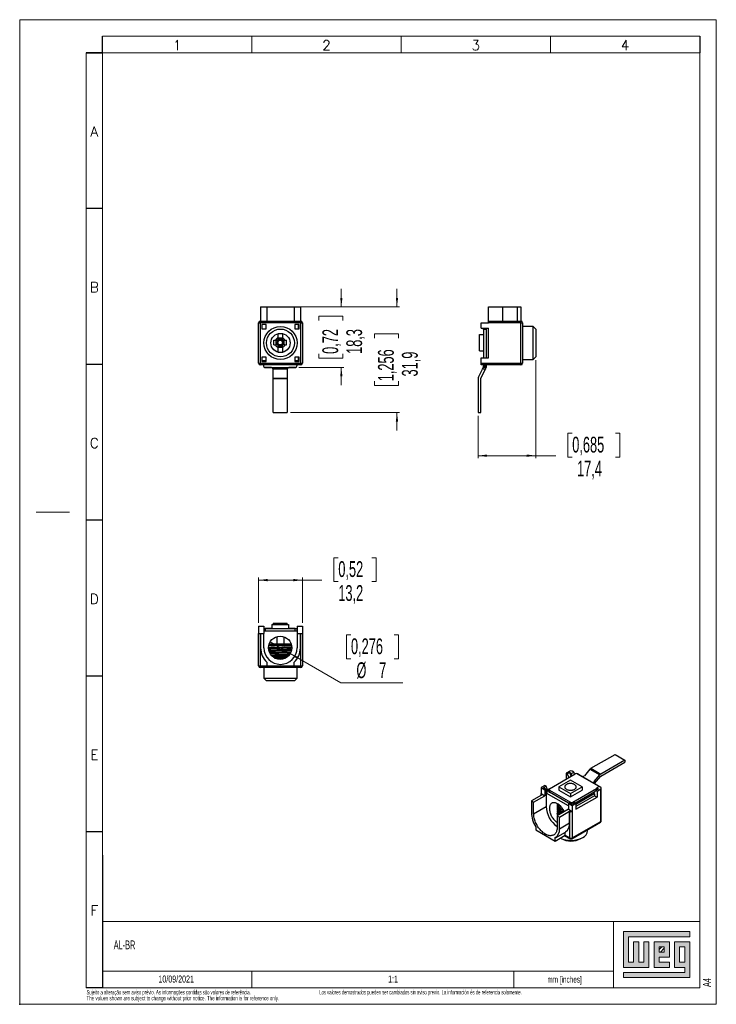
# Model space of a CAD drawing. Header units: millimetres. Extents: x 0 to 210, y 0 to 297.
import ezdxf

# ---------------------------------------------------------------- set-up
doc = ezdxf.new("R2010")
doc.units = ezdxf.units.MM
doc.header["$PDSIZE"] = -1
doc.layers.add('FORMATO', color=7, linetype='Continuous')
doc.layers.add('LEGENDA', color=7, linetype='Continuous')
doc.styles.add('SLDTEXTSTYLE0', font='ROMANS')
doc.styles.add('SLDTEXTSTYLE1', font='TXT', dxfattribs={"width": 0.605})
doc.styles.add('SLDTEXTSTYLE2', font='TXT', dxfattribs={"width": 0.569583})
doc.dimstyles.new('SLDDIMSTYLE0', dxfattribs={"dimtxt": 4.622974, "dimasz": 2.7, "dimexe": 0, "dimexo": 0.0625, "dimgap": 1.155743, "dimtad": 0, "dimdec": 1, "dimrnd": 1e-09, "dimzin": 12, "dimdsep": 46, "dimtxsty": 'SLDTEXTSTYLE1', "dimsah": 1, "dimcen": 0.09, "dimadec": 0, "dimazin": 3, "dimtfac": 1, "dimtdec": 3, "dimtmove": 0, "dimatfit": 0, "dimfxl": 1, "dimfrac": 2, "dimtolj": 1, "dimtzin": 12, "dimarcsym": 0})
doc.dimstyles.new('SLDDIMSTYLE1', dxfattribs={"dimtxt": 4.622974, "dimasz": 2.7, "dimexe": 0, "dimexo": 0.0625, "dimgap": 1.155743, "dimtad": 0, "dimdec": 1, "dimrnd": 1e-09, "dimzin": 12, "dimdsep": 46, "dimtxsty": 'SLDTEXTSTYLE1', "dimsah": 1, "dimcen": 0.09, "dimadec": 0, "dimazin": 3, "dimtfac": 1, "dimtdec": 3, "dimtofl": 0, "dimtmove": 0, "dimatfit": 3, "dimfxl": 1, "dimfrac": 2, "dimtolj": 1, "dimtzin": 12, "dimarcsym": 0})
doc.dimstyles.new('SLDDIMSTYLE2', dxfattribs={"dimtxt": 4.622974, "dimasz": 2.7, "dimexe": 0, "dimexo": 0.0625, "dimgap": 1.155743, "dimtad": 0, "dimtih": 1, "dimtoh": 1, "dimdec": 1, "dimrnd": 1e-09, "dimzin": 12, "dimdsep": 46, "dimtxsty": 'SLDTEXTSTYLE1', "dimblk1": 'NONE', "dimsah": 1, "dimcen": 0, "dimadec": 0, "dimazin": 3, "dimtfac": 1, "dimtdec": 3, "dimtmove": 0, "dimatfit": 3, "dimldrblk": 'NONE', "dimfxl": 1, "dimfrac": 2, "dimtolj": 1, "dimtzin": 12, "dimarcsym": 0})

# ---------------------------------------------------------------- blocks, each defined once
blk = doc.blocks.new('SW_NOTE_0')
at = {"color": 0, "linetype": 'Continuous', "lineweight": 0, "attachment_point": 1}
for s, insert, char_height, style in [('The values shown are subject to change without prior notice. The information is for reference only.', (0, -0.06), 1.3229, 'SLDTEXTSTYLE1'), ('Sujeito a alteração sem aviso prévio. As informações contidas são valores de referência.                                                           Los valores demostrados pueden ser cambiados sin aviso previo. La información és de referencia solamente.', (0, 1.71), 1.32292, 'SLDTEXTSTYLE2')]:
    blk.add_mtext(s, dxfattribs=dict(at, insert=insert, char_height=char_height, style=style))
blk = doc.blocks.new('_D')
at = {"color": 7, "linetype": 'Continuous', "lineweight": 18}
for p, q in [((96.96, 210.39), (96.96, 215.79)), ((83.72, 210.39), (97.71, 210.39)), ((90.19, 206.31), (90.19, 207.62)), ((90.19, 207.62), (97.38, 207.62)), ((97.38, 207.62), (97.38, 206.31)), ((90.19, 196.19), (90.19, 194.89)), ((97.38, 194.89), (97.38, 196.19)), ((90.19, 194.89), (97.38, 194.89)), ((84.17, 192.11), (97.71, 192.11)), ((96.96, 192.11), (96.96, 186.71))]:
    blk.add_line(p, q, dxfattribs=at)
for points in [[(96.96, 210.39), (97.31, 213.09), (96.61, 213.09)], [(96.96, 192.11), (96.61, 189.41), (97.31, 189.41)]]:
    blk.add_solid(points, dxfattribs=at)
at = {"color": 7, "linetype": 'Continuous', "lineweight": 18, "char_height": 4.763, "attachment_point": 1, "rotation": 90, "style": 'SLDTEXTSTYLE1'}
for s, insert in [('0,72', (91.24, 196.19)), ('18,3', (98.46, 196.19))]:
    blk.add_mtext(s, dxfattribs=dict(at, insert=insert))
blk = doc.blocks.new('_D_1')
at = {"color": 7, "linetype": 'Continuous', "lineweight": 18}
for p, q in [((113.73, 210.39), (113.73, 215.79)), ((83.72, 210.39), (114.48, 210.39)), ((106.95, 200.95), (106.95, 202.25)), ((106.95, 202.25), (114.15, 202.25)), ((114.15, 202.25), (114.15, 200.95)), ((106.95, 187.93), (106.95, 186.63)), ((114.15, 186.63), (114.15, 187.93)), ((106.95, 186.63), (114.15, 186.63)), ((81.62, 178.49), (114.48, 178.49)), ((113.73, 178.49), (113.73, 173.09))]:
    blk.add_line(p, q, dxfattribs=at)
for points in [[(113.73, 210.39), (114.08, 213.09), (113.38, 213.09)], [(113.73, 178.49), (113.38, 175.79), (114.08, 175.79)]]:
    blk.add_solid(points, dxfattribs=at)
at = {"color": 7, "linetype": 'Continuous', "lineweight": 18, "char_height": 4.763, "attachment_point": 1, "rotation": 90, "style": 'SLDTEXTSTYLE1'}
for s, insert in [('1,256', (108.01, 187.93)), ('31,9', (115.23, 189.38))]:
    blk.add_mtext(s, dxfattribs=dict(at, insert=insert))
blk = doc.blocks.new('_D_2')
at = {"color": 7, "linetype": 'Continuous', "lineweight": 18}
for p, q in [((155.58, 194.29), (155.58, 164.74)), ((138.18, 177.49), (138.18, 164.74)), ((166.57, 172.26), (165.27, 172.26)), ((165.27, 172.26), (165.27, 165.07)), ((179.59, 172.26), (180.89, 172.26)), ((180.89, 172.26), (180.89, 165.07)), ((138.18, 165.49), (155.58, 165.49)), ((155.58, 165.49), (161.65, 165.49)), ((165.27, 165.07), (166.57, 165.07)), ((180.89, 165.07), (179.59, 165.07))]:
    blk.add_line(p, q, dxfattribs=at)
for points in [[(138.18, 165.49), (140.88, 165.14), (140.88, 165.84)], [(155.58, 165.49), (152.88, 165.84), (152.88, 165.14)]]:
    blk.add_solid(points, dxfattribs=at)
at = {"color": 7, "linetype": 'Continuous', "lineweight": 18, "char_height": 4.763, "attachment_point": 1, "style": 'SLDTEXTSTYLE1'}
for s, insert in [('0,685', (166.57, 171.2)), ('17,4', (168.02, 163.99))]:
    blk.add_mtext(s, dxfattribs=dict(at, insert=insert))
blk = doc.blocks.new('_D_3')
at = {"color": 7, "linetype": 'Continuous', "lineweight": 18}
for p, q in [((96.05, 134.72), (94.75, 134.72)), ((94.75, 134.72), (94.75, 127.53)), ((106.18, 134.72), (107.48, 134.72)), ((107.48, 134.72), (107.48, 127.53)), ((72.02, 115.05), (72.02, 128.7)), ((72.02, 127.95), (85.22, 127.95)), ((85.22, 115.05), (85.22, 128.7)), ((85.22, 127.95), (91.13, 127.95)), ((94.75, 127.53), (96.05, 127.53)), ((107.48, 127.53), (106.18, 127.53))]:
    blk.add_line(p, q, dxfattribs=at)
for points in [[(72.02, 127.95), (74.72, 127.6), (74.72, 128.3)], [(85.22, 127.95), (82.52, 128.3), (82.52, 127.6)]]:
    blk.add_solid(points, dxfattribs=at)
at = {"color": 7, "linetype": 'Continuous', "lineweight": 18, "char_height": 4.763, "attachment_point": 1, "style": 'SLDTEXTSTYLE1'}
for s, insert in [('0,52', (96.05, 133.67)), ('13,2', (96.05, 126.45))]:
    blk.add_mtext(s, dxfattribs=dict(at, insert=insert))
blk = doc.blocks.new('_D_4')
at = {"color": 7, "linetype": 'Continuous', "lineweight": 18}
for p, q in [((99.87, 111.43), (98.56, 111.43)), ((98.56, 111.43), (98.56, 104.24)), ((112.88, 111.43), (114.19, 111.43)), ((114.19, 111.43), (114.19, 104.24)), ((75.49, 109.3), (81.55, 105.8)), ((81.55, 105.8), (96.76, 97.02)), ((98.56, 104.24), (99.87, 104.24)), ((114.19, 104.24), (112.88, 104.24)), ((96.76, 97.02), (115.49, 97.02))]:
    blk.add_line(p, q, dxfattribs=at)
blk.add_solid([(81.55, 105.8), (83.71, 104.15), (84.06, 104.75)], dxfattribs=at)
at = {"color": 7, "linetype": 'Continuous', "lineweight": 18, "attachment_point": 1, "style": 'SLDTEXTSTYLE1'}
for s, insert, char_height in [('0,276', (99.87, 110.38), 4.763), ('%%c', (101.51, 103.16), 4.763), ('7', (108.35, 103.16), 4.76)]:
    blk.add_mtext(s, dxfattribs=dict(at, insert=insert, char_height=char_height))
blk = doc.blocks.new('_NONE')

msp = doc.modelspace()

# ---------------------------------------------------------------- hatches: boundary and pattern name
at = {"linetype": 'Continuous'}
msp.add_hatch(color=7, dxfattribs=at).paths.add_polyline_path([(181.99, 21.93), (181.99, 11.15), (189.69, 11.15), (189.69, 18.85), (188.15, 18.85), (188.15, 12.69), (186.61, 12.69), (186.61, 18.85), (185.07, 18.85), (185.07, 12.69), (183.53, 12.69), (183.53, 20.39), (202.01, 20.39), (202.01, 21.93)], flags=0)
h = msp.add_hatch(color=7, dxfattribs=at)
h.paths.add_polyline_path([(181.99, 8.07), (202.01, 8.07), (202.01, 18.85), (197.39, 18.85), (197.39, 11.15), (200.47, 11.15), (200.47, 9.61), (181.99, 9.61)], flags=0)
h.paths.add_polyline_path([(198.93, 17.31), (200.47, 17.31), (200.47, 12.69), (198.93, 12.69)], flags=0)
h = msp.add_hatch(color=7, dxfattribs=at)
h.paths.add_polyline_path([(195.85, 12.69), (192.77, 12.69), (192.77, 14.23), (195.85, 14.23), (195.85, 18.85), (191.23, 18.85), (191.23, 11.15), (195.85, 11.15)], flags=0)
h.paths.add_polyline_path([(194.31, 15.77), (192.77, 15.77), (192.77, 17.31), (194.31, 17.31)], flags=0)
h = msp.add_hatch(dxfattribs=at)
h.set_pattern_fill('ANSI31', color=8, scale=0.25, style=0)
h.paths.add_polyline_path([(194.31, 15.77), (192.77, 15.77), (192.77, 17.31), (194.31, 17.31)], flags=0)

# ---------------------------------------------------------------- linework, layer by layer
at = {"color": 7, "linetype": 'Continuous', "lineweight": 25}
for p, q in [((72.62, 210.39), (72.62, 206.09)), ((72.62, 210.39), (74.52, 210.39)), ((74.52, 210.39), (74.52, 206.09)), ((74.52, 210.39), (82.72, 210.39)), ((82.72, 210.39), (82.72, 206.09)), ((82.72, 210.39), (84.62, 210.39)), ((84.62, 210.39), (84.62, 206.09)), ((141.28, 210.39), (145.58, 210.39)), ((141.28, 206.09), (141.28, 210.39)), ((145.58, 210.39), (145.58, 206.09)), ((145.58, 210.39), (149.96, 210.39)), ((149.96, 210.39), (149.96, 206.09)), ((149.96, 210.39), (151.08, 210.39)), ((151.08, 210.39), (151.08, 206.09)), ((72.02, 205.59), (72.52, 205.59)), ((72.02, 193.39), (72.02, 205.59)), ((72.52, 205.59), (72.52, 206.09)), ((72.52, 206.09), (74.52, 206.09)), ((72.52, 205.59), (72.52, 193.39)), ((84.72, 205.59), (72.52, 205.59)), ((73.02, 205.09), (73.02, 203.79)), ((74.32, 205.09), (73.02, 205.09)), ((74.32, 203.79), (74.32, 205.09)), ((74.52, 206.09), (82.72, 206.09)), ((82.72, 206.09), (84.72, 206.09)), ((84.22, 205.09), (82.92, 205.09)), ((82.92, 205.09), (82.92, 203.79)), ((84.02, 203.79), (84.02, 205.09)), ((84.22, 203.79), (84.22, 205.09)), ((84.72, 205.59), (84.72, 206.09)), ((84.72, 193.39), (84.72, 205.59)), ((84.72, 205.59), (85.22, 205.59)), ((85.22, 205.59), (85.22, 193.39)), ((139.08, 203.99), (139.08, 205.59)), ((139.08, 205.59), (141.28, 205.59)), ((141.28, 206.09), (151.08, 206.09)), ((141.28, 205.59), (141.28, 206.09)), ((151.08, 205.59), (141.28, 205.59)), ((151.08, 205.59), (151.08, 206.09)), ((151.08, 193.39), (151.08, 205.59)), ((151.08, 205.59), (151.58, 205.59)), ((151.58, 205.59), (151.58, 193.39)), ((73.02, 203.79), (74.32, 203.79)), ((77.82, 202.28), (77.82, 201.03)), ((79.22, 202.33), (79.22, 201.03)), ((82.92, 203.79), (84.22, 203.79)), ((84.02, 203.99), (84.22, 203.99)), ((138.58, 197.09), (138.58, 202.09)), ((138.58, 202.09), (139.78, 202.09)), ((139.08, 203.99), (141.28, 203.99)), ((139.78, 203.59), (139.78, 203.99)), ((140.58, 203.59), (139.78, 203.59)), ((139.78, 203.59), (139.78, 194.99)), ((140.58, 203.99), (140.58, 194.99)), ((141.28, 194.99), (141.28, 203.99)), ((154.78, 204.49), (151.58, 204.49)), ((155.58, 203.69), (154.78, 204.49)), ((154.78, 194.49), (154.78, 204.49)), ((155.58, 203.69), (155.58, 195.29)), ((76.62, 200.29), (77.08, 200.29)), ((76.62, 198.89), (76.62, 200.29)), ((77.82, 200.29), (77.08, 200.29)), ((77.32, 198.89), (77.32, 200.29)), ((77.82, 201.03), (77.82, 200.29)), ((79.22, 200.91), (77.82, 200.91)), ((79.22, 200.79), (77.82, 200.79)), ((79.22, 200.29), (79.22, 201.03)), ((79.96, 200.29), (79.22, 200.29)), ((79.72, 198.89), (79.72, 200.29)), ((79.96, 200.29), (80.42, 200.29)), ((80.42, 198.89), (80.42, 200.29)), ((76.62, 198.89), (77.08, 198.89)), ((77.82, 198.89), (77.08, 198.89)), ((77.82, 198.89), (77.82, 198.15)), ((79.22, 198.39), (77.82, 198.39)), ((77.82, 198.27), (79.22, 198.27)), ((77.82, 198.15), (77.82, 196.7)), ((79.96, 198.89), (79.22, 198.89)), ((79.22, 198.15), (79.22, 198.89)), ((79.22, 198.15), (79.22, 196.65)), ((79.96, 198.89), (80.42, 198.89)), ((138.58, 197.09), (139.78, 197.09)), ((72.02, 193.39), (72.52, 193.39)), ((72.52, 192.89), (72.52, 193.39)), ((72.52, 193.39), (84.72, 193.39)), ((74.32, 195.19), (73.02, 195.19)), ((73.02, 195.19), (73.02, 193.89)), ((74.32, 194.09), (73.02, 194.09)), ((73.02, 193.89), (74.32, 193.89)), ((73.42, 193.89), (73.42, 194.09)), ((73.52, 194.09), (73.52, 193.89)), ((74.32, 193.89), (74.32, 195.19)), ((82.92, 195.19), (82.92, 193.89)), ((84.22, 195.19), (82.92, 195.19)), ((84.02, 194.09), (82.92, 194.09)), ((82.92, 193.89), (84.22, 193.89)), ((83.52, 194.09), (83.52, 193.89)), ((83.82, 193.89), (83.82, 194.09)), ((84.02, 194.09), (84.02, 195.19)), ((84.22, 194.99), (84.02, 194.99)), ((84.22, 193.89), (84.22, 195.19)), ((84.72, 193.39), (85.22, 193.39)), ((84.72, 192.89), (84.72, 193.39)), ((139.08, 193.39), (139.08, 194.99)), ((139.08, 194.99), (141.28, 194.99)), ((139.08, 193.39), (151.08, 193.39)), ((139.08, 192.89), (139.08, 193.39)), ((151.08, 193.39), (151.58, 193.39)), ((151.08, 192.89), (151.08, 193.39)), ((151.58, 194.49), (154.78, 194.49)), ((154.78, 194.49), (155.58, 195.29)), ((84.72, 192.89), (72.52, 192.89)), ((73.52, 192.89), (73.52, 192.59)), ((73.86, 192.11), (74.02, 192.09)), ((73.86, 192.11), (83.17, 192.11)), ((75.92, 192.09), (74.02, 192.09)), ((76.4, 191.7), (80.63, 191.7)), ((76.42, 188.82), (76.42, 191.59)), ((80.62, 191.59), (80.62, 188.82)), ((83.02, 192.09), (81.12, 192.09)), ((83.02, 192.09), (83.17, 192.11)), ((83.52, 192.89), (83.52, 192.59)), ((138.28, 189.18), (139.52, 191.59)), ((138.99, 188.82), (140.42, 191.59)), ((151.08, 192.89), (139.08, 192.89)), ((139.52, 191.59), (139.77, 192.07)), ((140.42, 191.59), (139.52, 191.59)), ((139.78, 192.89), (139.78, 192.59)), ((139.78, 192.59), (140.58, 192.59)), ((139.78, 192.11), (139.78, 192.59)), ((139.78, 192.09), (139.78, 192.11)), ((140.58, 192.09), (139.78, 192.09)), ((140.48, 191.7), (140.42, 191.59)), ((140.58, 192.89), (140.58, 192.59)), ((140.58, 192.59), (140.58, 192.11)), ((140.58, 192.11), (140.58, 192.09)), ((76.42, 188.82), (80.62, 188.82)), ((76.42, 188.77), (76.42, 188.82)), ((76.42, 188.77), (80.62, 188.77)), ((76.42, 178.49), (76.42, 188.77)), ((80.62, 188.82), (80.62, 188.77)), ((80.62, 188.77), (80.62, 178.49)), ((138.18, 188.77), (138.18, 178.49)), ((138.98, 178.49), (138.98, 188.77)), ((76.42, 178.49), (80.62, 178.49)), ((138.18, 178.49), (138.98, 178.49)), ((72.02, 114.05), (72.02, 111.85)), ((72.02, 114.05), (73.62, 114.05)), ((73.62, 114.05), (73.62, 111.85)), ((73.62, 113.35), (74.02, 113.35)), ((74.02, 113.35), (74.02, 112.55)), ((74.02, 113.35), (83.02, 113.35)), ((75.92, 113.35), (74.02, 113.35)), ((76.02, 113.36), (75.92, 113.35)), ((76.02, 114.55), (76.02, 113.35)), ((76.02, 114.55), (81.02, 114.55)), ((76.42, 114.95), (80.62, 114.95)), ((76.42, 114.95), (76.42, 114.85)), ((76.42, 114.85), (76.42, 114.55)), ((76.42, 114.85), (80.62, 114.85)), ((80.62, 114.85), (80.62, 114.95)), ((80.62, 114.55), (80.62, 114.85)), ((81.02, 114.55), (81.02, 113.35)), ((81.12, 113.35), (81.02, 113.36)), ((83.02, 113.35), (81.12, 113.35)), ((83.02, 112.55), (83.02, 113.35)), ((83.02, 113.35), (83.52, 113.35)), ((83.52, 113.35), (83.52, 112.55)), ((83.62, 114.05), (85.22, 114.05)), ((83.62, 114.05), (83.62, 111.85)), ((85.22, 114.05), (85.22, 111.85)), ((72.02, 102.05), (72.02, 111.85)), ((72.02, 111.85), (72.52, 111.85)), ((72.52, 111.85), (72.52, 102.05)), ((72.52, 111.85), (72.62, 111.85)), ((72.62, 111.85), (72.62, 107.55)), ((72.62, 111.85), (73.62, 111.85)), ((83.62, 112.55), (73.62, 112.55)), ((73.62, 107.55), (73.62, 111.85)), ((77.62, 110.85), (77.61, 110.93)), ((77.62, 108.75), (77.62, 110.85)), ((79.62, 110.87), (79.62, 110.85)), ((79.62, 110.85), (79.62, 108.75)), ((83.62, 111.85), (83.62, 107.55)), ((83.62, 111.85), (84.62, 111.85)), ((84.62, 107.55), (84.62, 111.85)), ((84.62, 111.85), (84.72, 111.85)), ((84.72, 102.05), (84.72, 111.85)), ((84.72, 111.85), (85.22, 111.85)), ((85.22, 111.85), (85.22, 102.05)), ((75.23, 108.75), (81.81, 108.75)), ((81.95, 108.25), (79.76, 108.25)), ((72.02, 102.05), (72.52, 102.05)), ((72.52, 101.55), (72.52, 102.05)), ((72.52, 102.05), (74.52, 102.05)), ((84.72, 101.55), (72.52, 101.55)), ((73.62, 101.55), (73.62, 98.35)), ((74.52, 103.17), (74.52, 102.05)), ((74.52, 102.05), (82.72, 102.05)), ((82.72, 102.05), (82.72, 103.17)), ((82.72, 102.05), (84.72, 102.05)), ((83.62, 98.35), (83.62, 101.55)), ((84.72, 102.05), (85.22, 102.05)), ((84.72, 101.55), (84.72, 102.05)), ((73.62, 98.35), (74.42, 97.55)), ((73.62, 98.35), (83.62, 98.35)), ((82.82, 97.55), (83.62, 98.35)), ((82.82, 97.55), (74.42, 97.55)), ((172.21, 71.18), (179.48, 75.38)), ((179.48, 75.38), (182.45, 73.66)), ((182.45, 73.66), (175.18, 69.47)), ((175.18, 68.81), (182.45, 73.01)), ((182.45, 73.66), (182.45, 73.01)), ((159.68, 65.01), (167.46, 69.5)), ((165.83, 70.36), (164.7, 69.7)), ((164.7, 69.7), (165.08, 69.49)), ((164.7, 69.7), (164.7, 67.91)), ((165.86, 69.93), (165.08, 69.49)), ((165.08, 69.49), (165.51, 68.37)), ((166.29, 68.82), (165.86, 69.93)), ((165.86, 69.93), (166.33, 69.66)), ((166.33, 69.66), (167.04, 70.07)), ((166.46, 68.92), (166.33, 69.66)), ((167.04, 70.07), (166.54, 70.36)), ((167.04, 70.07), (167.17, 69.33)), ((168.04, 69.55), (174.62, 65.75)), ((168.17, 69.5), (168.04, 69.55)), ((169.51, 68.73), (168.17, 69.5)), ((169.63, 68.68), (169.51, 68.73)), ((169.63, 68.68), (173.1, 66.68)), ((171.92, 70.93), (170.22, 68.93)), ((171.92, 70.93), (174.89, 69.22)), ((172.21, 71.18), (175.18, 69.47)), ((173.19, 67.22), (174.89, 69.22)), ((173.25, 66.56), (175.15, 68.79)), ((158.34, 66.03), (157.21, 65.38)), ((157.21, 65.38), (157.21, 63.58)), ((157.21, 65.38), (158.34, 64.72)), ((157.94, 65.36), (158.72, 65.81)), ((157.94, 65.36), (158.69, 64.93)), ((158.72, 65.81), (158.34, 66.03)), ((159.33, 64.23), (158.72, 65.81)), ((166.05, 67.62), (162.51, 65.58)), ((162.51, 65.58), (162.51, 64.6)), ((162.51, 65.58), (166.05, 63.54)), ((169.58, 65.58), (166.05, 67.62)), ((166.05, 63.54), (169.58, 65.58)), ((169.58, 65.58), (169.58, 64.6)), ((173.19, 66.6), (173.1, 66.68)), ((174.53, 65.83), (173.19, 66.6)), ((174.67, 65.66), (173.96, 65.25)), ((174.62, 65.75), (174.53, 65.83)), ((175.17, 65.38), (174.67, 65.66)), ((157.28, 63.13), (154.24, 61.38)), ((154.94, 60.97), (158.34, 62.93)), ((157.06, 63.38), (157.06, 63.01)), ((157.21, 63.58), (158.34, 62.93)), ((157.21, 63.17), (157.28, 63.13)), ((158.34, 64.72), (158.69, 64.93)), ((158.34, 64.72), (158.34, 62.93)), ((158.69, 64.93), (158.69, 63.7)), ((158.69, 63.87), (159.33, 64.23)), ((165.41, 59.83), (158.69, 63.7)), ((158.69, 63.7), (158.69, 59.62)), ((159.67, 65), (159.15, 64.7)), ((159.22, 64.5), (159.53, 64.68)), ((159.53, 64.81), (159.53, 64.15)), ((159.68, 64.6), (166.05, 60.93)), ((159.68, 64.6), (159.68, 63.95)), ((165.41, 60.64), (159.68, 63.95)), ((162.51, 64.6), (166.05, 62.56)), ((166.05, 62.56), (169.58, 64.6)), ((166.05, 63.54), (166.05, 62.56)), ((166.75, 60.93), (173.92, 65.07)), ((173.34, 64.07), (167.53, 60.72)), ((167.67, 60.4), (173.19, 63.58)), ((173.33, 62.93), (167.67, 59.66)), ((167.67, 58.85), (174.04, 62.52)), ((173.05, 63.66), (173.66, 64.53)), ((173.19, 63.58), (173.05, 63.66)), ((173.33, 63.5), (173.19, 63.58)), ((173.33, 63.5), (173.33, 62.93)), ((173.33, 62.93), (174.04, 62.52)), ((174.44, 64.98), (173.66, 64.53)), ((173.66, 64.53), (174.04, 64.32)), ((173.96, 65.25), (173.83, 64.63)), ((173.96, 65.25), (174.44, 64.98)), ((174.04, 64.32), (175.17, 64.97)), ((174.04, 64.32), (174.04, 62.52)), ((175.17, 55.17), (175.17, 64.97)), ((175.31, 55.37), (175.31, 65.17)), ((154.24, 61.38), (154.24, 57.86)), ((154.24, 61.38), (154.94, 60.97)), ((154.94, 57.46), (154.94, 60.97)), ((154.94, 57.46), (158.69, 59.62)), ((162.05, 60.33), (162.05, 59.96)), ((162.05, 59.72), (162.05, 59.35)), ((165.41, 60.64), (165.76, 60.85)), ((165.41, 60.64), (166.54, 59.99)), ((165.41, 60.64), (165.41, 58.85)), ((165.76, 60.85), (166.52, 60.41)), ((166.52, 60.41), (167.29, 60.86)), ((166.54, 59.99), (167.67, 60.64)), ((166.54, 59.99), (166.54, 58.19)), ((167.67, 60.64), (167.29, 60.86)), ((167.67, 60.64), (167.67, 58.85)), ((165.41, 58.85), (162.01, 56.89)), ((162.01, 56.89), (162.72, 56.48)), ((162.01, 56.89), (162.01, 53.37)), ((162.05, 59.11), (162.05, 58.74)), ((162.05, 58.49), (162.05, 58.18)), ((162.05, 58.14), (162.05, 58.18)), ((162.07, 57.66), (162.11, 57.73)), ((162.72, 56.48), (165.76, 58.23)), ((162.72, 52.97), (162.72, 56.48)), ((165.41, 58.85), (166.54, 58.19)), ((165.76, 58.23), (165.83, 58.19)), ((165.76, 54.72), (165.76, 58.23)), ((165.83, 50.19), (165.83, 58.19)), ((166.54, 58.19), (166.54, 50.19)), ((155.58, 53.51), (155.58, 52.6)), ((162.72, 52.97), (165.76, 54.72)), ((166.44, 49.96), (175.06, 54.94)), ((166.54, 50.19), (175.17, 55.17)), ((155.58, 52.6), (161.38, 49.25)), ((161.38, 49.25), (164.42, 51.01)), ((161.48, 50.22), (164.52, 51.97)), ((164.27, 50.92), (165.94, 49.96)), ((164.42, 51.01), (164.42, 51.92)), ((164.42, 51.01), (165.83, 50.19)), ((171.19, 52.35), (171.19, 52.7)), ((161.38, 49.25), (161.38, 50.17)), ((162.93, 50.15), (163.22, 49.99)), ((169.16, 49.99), (169.72, 50.31))]:
    msp.add_line(p, q, dxfattribs=at)
at = {"color": 1, "linetype": 'Continuous', "lineweight": 25}
for p, q in [((173.19, 67.22), (173.19, 66.6)), ((157.21, 63.17), (157.21, 63.09)), ((166.05, 60.68), (166.05, 60.93)), ((166.75, 60.93), (166.75, 60.55))]:
    msp.add_line(p, q, dxfattribs=at)
at = {"color": 7, "linetype": 'Continuous', "lineweight": 18}
for p, q in [((202.01, 21.93), (181.99, 21.93)), ((181.99, 21.93), (181.99, 11.15)), ((202.01, 20.39), (202.01, 21.93)), ((183.53, 20.39), (202.01, 20.39)), ((183.53, 12.69), (183.53, 20.39)), ((186.61, 18.85), (185.07, 18.85)), ((185.07, 18.85), (185.07, 12.69)), ((186.61, 12.69), (186.61, 18.85)), ((189.69, 18.85), (188.15, 18.85)), ((188.15, 18.85), (188.15, 12.69)), ((189.69, 11.15), (189.69, 18.85)), ((195.85, 18.85), (191.23, 18.85)), ((191.23, 18.85), (191.23, 11.15)), ((195.85, 14.23), (195.85, 18.85)), ((202.01, 18.85), (197.39, 18.85)), ((197.39, 18.85), (197.39, 11.15)), ((202.01, 8.07), (202.01, 18.85)), ((192.77, 17.31), (194.31, 17.31)), ((192.77, 15.77), (192.77, 17.31)), ((194.31, 15.77), (192.77, 15.77)), ((194.31, 17.31), (194.31, 15.77)), ((198.93, 12.69), (198.93, 17.31)), ((198.93, 17.31), (200.47, 17.31)), ((200.47, 17.31), (200.47, 12.69)), ((185.07, 12.69), (183.53, 12.69)), ((188.15, 12.69), (186.61, 12.69)), ((192.77, 14.23), (195.85, 14.23)), ((192.77, 12.69), (192.77, 14.23)), ((195.85, 12.69), (192.77, 12.69)), ((195.85, 11.15), (195.85, 12.69)), ((200.47, 12.69), (198.93, 12.69)), ((70, 10), (70, 5)), ((149, 10), (149, 5)), ((181.99, 11.15), (189.69, 11.15)), ((181.99, 9.61), (181.99, 8.07)), ((200.47, 9.61), (181.99, 9.61)), ((191.23, 11.15), (195.85, 11.15)), ((197.39, 11.15), (200.47, 11.15)), ((200.47, 11.15), (200.47, 9.61)), ((181.99, 8.07), (202.01, 8.07))]:
    msp.add_line(p, q, dxfattribs=at)
at = {"color": 7, "linetype": 'Continuous', "lineweight": 25, "flags": 128}
for points in [[(75.02, 107.64), (75.18, 107.65), (75.39, 107.66), (75.65, 107.67), (75.89, 107.68), (76.13, 107.69), (76.19, 107.69), (76.25, 107.69), (76.31, 107.69), (76.37, 107.7), (76.43, 107.7), (76.48, 107.7), (76.95, 107.71), (77.37, 107.73), (77.75, 107.74), (77.87, 107.74), (77.99, 107.75), (78.1, 107.75), (78.2, 107.75), (78.29, 107.76), (78.37, 107.76), (78.44, 107.76), (78.5, 107.76), (79.05, 107.78), (79.56, 107.79), (79.75, 107.8), (79.95, 107.81), (80.15, 107.81), (80.34, 107.82), (80.53, 107.83), (80.72, 107.83), (80.92, 107.84), (81.14, 107.85), (81.36, 107.86), (81.71, 107.87), (82, 107.89)], [(75.02, 107.47), (75.26, 107.49), (75.57, 107.51), (75.95, 107.52), (76.38, 107.54), (76.87, 107.56), (77.4, 107.58), (77.96, 107.6), (78.51, 107.61), (79.07, 107.63), (79.62, 107.65), (80.15, 107.67), (80.64, 107.69), (81.08, 107.7), (81.45, 107.72), (81.77, 107.74), (82.01, 107.76)], [(75.02, 107.34), (75.31, 107.35), (75.66, 107.37), (76.05, 107.38), (76.49, 107.4), (76.97, 107.42), (77.47, 107.43), (77.99, 107.45), (78.52, 107.46), (79.05, 107.48), (79.57, 107.5), (80.08, 107.51), (80.55, 107.53), (80.99, 107.54), (81.39, 107.56), (81.73, 107.57), (82.02, 107.59)], [(75.08, 108.22), (75.33, 108.24), (75.64, 108.26), (76.01, 108.28), (76.42, 108.29), (76.89, 108.31), (77.39, 108.33), (77.92, 108.34), (78.44, 108.36), (78.97, 108.38), (79.49, 108.39), (80, 108.41), (80.48, 108.43), (80.91, 108.45), (81.29, 108.46), (81.62, 108.48), (81.89, 108.5)], [(75.08, 106.89), (75.38, 106.91), (75.72, 106.92), (76.12, 106.94), (76.56, 106.95), (77.03, 106.97), (77.52, 106.98), (78.04, 107), (78.56, 107.01), (79.08, 107.03), (79.59, 107.05), (80.08, 107.06), (80.54, 107.08), (80.98, 107.09), (81.36, 107.11), (81.71, 107.12), (81.99, 107.14)], [(75.11, 108.34), (75.19, 108.34), (75.29, 108.34), (75.39, 108.35), (75.5, 108.35), (75.62, 108.35), (75.74, 108.36), (76.02, 108.36), (76.27, 108.37), (76.32, 108.37), (76.37, 108.37), (76.41, 108.37), (76.46, 108.37), (76.5, 108.38), (76.54, 108.38), (76.57, 108.38), (77.03, 108.39), (77.46, 108.4), (77.83, 108.4), (78.09, 108.41), (78.31, 108.41), (78.36, 108.41), (78.4, 108.41), (78.44, 108.42), (78.47, 108.42), (78.51, 108.42), (78.54, 108.42), (78.57, 108.42), (78.89, 108.42), (79.14, 108.43), (79.34, 108.43), (79.59, 108.44), (79.72, 108.44), (79.84, 108.44), (79.96, 108.45), (80.08, 108.45), (80.19, 108.45), (80.31, 108.45), (80.42, 108.46), (80.53, 108.46), (80.65, 108.46), (80.83, 108.47), (80.9, 108.47), (80.98, 108.47), (81.06, 108.47), (81.14, 108.48), (81.23, 108.48), (81.32, 108.48), (81.51, 108.49), (81.7, 108.49), (81.89, 108.5)], [(75.12, 106.73), (75.38, 106.74), (75.7, 106.76), (76.08, 106.78), (76.52, 106.8), (77, 106.81), (77.52, 106.83), (78.05, 106.85), (78.58, 106.87), (79.12, 106.88), (79.65, 106.9), (80.16, 106.92), (80.63, 106.94), (81.05, 106.95), (81.42, 106.97), (81.73, 106.99), (81.97, 107)], [(75.15, 106.59), (75.45, 106.61), (75.8, 106.62), (76.19, 106.64), (76.62, 106.65), (77.08, 106.67), (77.57, 106.68), (78.07, 106.7), (78.57, 106.71), (79.08, 106.73), (79.58, 106.75), (80.05, 106.76), (80.51, 106.78), (80.93, 106.79), (81.32, 106.81), (81.65, 106.82), (81.94, 106.84)], [(75.31, 106.15), (75.61, 106.17), (75.96, 106.18), (76.34, 106.19), (76.76, 106.21), (77.19, 106.22), (77.65, 106.24), (78.12, 106.25), (78.59, 106.27), (79.07, 106.28), (79.53, 106.29), (79.98, 106.31), (80.41, 106.32), (80.82, 106.34), (81.19, 106.35), (81.52, 106.36), (81.82, 106.38)], [(75.38, 106), (75.67, 106.01), (75.99, 106.02), (76.36, 106.04), (76.77, 106.06), (77.22, 106.07), (77.68, 106.09), (78.15, 106.1), (78.62, 106.12), (79.09, 106.13), (79.56, 106.15), (80.02, 106.16), (80.44, 106.18), (80.84, 106.19), (81.19, 106.21), (81.5, 106.22), (81.76, 106.24)], [(75.45, 105.86), (75.76, 105.87), (76.1, 105.89), (76.47, 105.9), (76.87, 105.91), (77.28, 105.93), (77.71, 105.94), (78.16, 105.95), (78.6, 105.97), (79.05, 105.98), (79.49, 105.99), (79.91, 106.01), (80.32, 106.02), (80.71, 106.03), (81.07, 106.05), (81.4, 106.06), (81.69, 106.07)], [(75.74, 105.42), (75.85, 105.43), (75.99, 105.43), (76.15, 105.44), (76.33, 105.44), (76.55, 105.45), (76.79, 105.46), (77.06, 105.47), (77.31, 105.48), (77.57, 105.49), (77.83, 105.49), (78.09, 105.5), (78.35, 105.51), (78.61, 105.52), (78.87, 105.52), (79.15, 105.53), (79.46, 105.54), (79.8, 105.55), (80.15, 105.56), (80.63, 105.58), (81.06, 105.6), (81.43, 105.61)], [(76.49, 104.7), (76.86, 104.71), (77.21, 104.72), (77.53, 104.73), (77.82, 104.74), (77.95, 104.75), (78.08, 104.75), (78.19, 104.75), (78.3, 104.76), (78.39, 104.76), (78.48, 104.76), (78.56, 104.76), (78.62, 104.77), (79.2, 104.78), (79.73, 104.8), (79.91, 104.81), (80.15, 104.81), (80.35, 104.82), (80.51, 104.83), (80.64, 104.83), (80.72, 104.83)], [(76.96, 104.42), (77.38, 104.43), (77.8, 104.44), (78.22, 104.45), (78.62, 104.47), (78.77, 104.47), (78.94, 104.48), (79.13, 104.48), (79.33, 104.49), (79.62, 104.5), (79.93, 104.51), (80.26, 104.52)], [(164.81, 64.87), (164.97, 64.78), (165.15, 64.71), (165.34, 64.66), (165.54, 64.61), (165.75, 64.59), (165.96, 64.57), (166.18, 64.57), (166.39, 64.59), (166.6, 64.62), (166.8, 64.67), (166.99, 64.73), (167.16, 64.8), (167.32, 64.89), (167.46, 64.98), (167.57, 65.09), (167.67, 65.2), (167.74, 65.32), (167.78, 65.44), (167.8, 65.57), (167.79, 65.69), (167.75, 65.81), (167.69, 65.93), (167.6, 66.05), (167.49, 66.15), (167.36, 66.25), (167.2, 66.34), (167.03, 66.41), (166.85, 66.48), (166.65, 66.53), (166.45, 66.56), (166.23, 66.59), (166.02, 66.59), (165.8, 66.58), (165.59, 66.56), (165.39, 66.52), (165.19, 66.46), (165.01, 66.4), (164.85, 66.32), (164.7, 66.23), (164.57, 66.13), (164.47, 66.02), (164.39, 65.9), (164.33, 65.78), (164.3, 65.66), (164.3, 65.53), (164.32, 65.41), (164.37, 65.29), (164.44, 65.17), (164.54, 65.06), (164.67, 64.96), (164.81, 64.87)], [(164.17, 58.13), (164.05, 58.36), (163.91, 58.63), (163.75, 58.89), (163.58, 59.14), (163.39, 59.38), (163.2, 59.61), (163, 59.82), (162.8, 60.01), (162.59, 60.19), (162.37, 60.34), (162.16, 60.48), (161.94, 60.59), (161.73, 60.68), (161.52, 60.75), (161.31, 60.79), (161.11, 60.81), (160.92, 60.81), (160.74, 60.78), (160.57, 60.73), (160.41, 60.65), (160.26, 60.55), (160.13, 60.43), (160.01, 60.29), (159.91, 60.12), (159.83, 59.94), (159.77, 59.74), (159.72, 59.52), (159.69, 59.29), (159.68, 59.05), (159.69, 58.79), (159.72, 58.53), (159.77, 58.26), (159.83, 57.99), (159.91, 57.71), (160.01, 57.43), (160.13, 57.15), (160.26, 56.88), (160.41, 56.61), (160.57, 56.35), (160.74, 56.1), (160.92, 55.86), (161.11, 55.63), (161.31, 55.42), (161.52, 55.23), (161.73, 55.05), (161.94, 54.9), (162.01, 54.85)], [(162.06, 60.52), (162.05, 60.35), (162.06, 60.15), (162.06, 60.12), (162.07, 60.08), (162.08, 60.04), (162.09, 60), (162.1, 59.96), (162.12, 59.91), (162.14, 59.86), (162.16, 59.81), (162.25, 59.63), (162.39, 59.43), (162.54, 59.27), (162.69, 59.13), (162.85, 59.01), (163, 58.9), (163.15, 58.81), (163.32, 58.72), (163.49, 58.64), (163.67, 58.56), (163.86, 58.49), (164, 58.45)], [(162.01, 53.37), (162.01, 53.08), (161.98, 52.8), (161.93, 52.54), (161.86, 52.29), (161.78, 52.05), (161.68, 51.83), (161.56, 51.64), (161.43, 51.46), (161.28, 51.31), (161.11, 51.17), (160.93, 51.06), (160.74, 50.97), (160.54, 50.91), (160.32, 50.87), (160.1, 50.85), (159.86, 50.86), (159.62, 50.89), (159.37, 50.95), (159.12, 51.03), (158.87, 51.13), (158.61, 51.26), (158.35, 51.41), (158.09, 51.58), (157.84, 51.77), (157.58, 51.98), (157.34, 52.21), (157.1, 52.46), (156.86, 52.72), (156.64, 52.99), (156.42, 53.28), (156.22, 53.58), (156.03, 53.89), (155.85, 54.21), (155.68, 54.54), (155.53, 54.87), (155.4, 55.2), (155.28, 55.53), (155.18, 55.86), (155.09, 56.19), (155.03, 56.52), (154.98, 56.84), (154.95, 57.15), (154.94, 57.46)], [(162.16, 57.02), (162.1, 57.32), (162.07, 57.66)]]:
    msp.add_lwpolyline(points, dxfattribs=at)
at = {"color": 7, "linetype": 'Continuous', "lineweight": 25}
for centre, radius in [((78.62, 199.49), 5), ((78.62, 199.49), 4.2), ((78.62, 199.49), 2.9), ((78.52, 199.59), 0.976), ((78.52, 199.59), 0.7), ((78.52, 107.55), 3.5)]:
    msp.add_circle(centre, radius, dxfattribs=at)
for centre, radius, start, end in [((72.52, 205.59), 0.5, 90, 180), ((84.72, 205.59), 0.5, 0, 90), ((151.08, 205.59), 0.5, 0, 90), ((78.52, 199.59), 1.6, 115.9445, 154.0555), ((78.52, 199.59), 1.6, 25.9445, 64.0555), ((78.52, 199.59), 1.6, 205.9445, 244.0555), ((78.52, 199.59), 1.6, 295.9445, 334.0555), ((72.52, 193.39), 0.5, 180, 270), ((84.72, 193.39), 0.5, 270, 0), ((151.08, 193.39), 0.5, 270, 0), ((74.02, 192.59), 0.5, 180, 252.0695), ((75.92, 191.59), 0.5, 12.8641, 90.0219), ((75.92, 191.59), 0.5, 0, 12.886), ((81.12, 191.59), 0.5, 167.114, 180), ((81.12, 191.59), 0.5, 89.9771, 167.1369), ((83.02, 192.59), 0.5, 287.9305, 0), ((139.68, 192.11), 0.9, 332.7004, 358.4538), ((139.08, 188.77), 0.9, 152.7004, 180), ((139.08, 188.77), 0.1, 152.7004, 180), ((78.62, 107.55), 6, 180, 226.8953), ((78.62, 107.55), 5, 180, 0), ((85.59, -129.67), 238, 91.4045, 92.5371), ((78.14, 134.08), 25.88, 273.5975, 278.3462), ((78.62, 107.55), 6, 313.1047, 0), ((68.94, 375.59), 270.41, 271.4679, 272.6264), ((76.63, 165.22), 60.1, 269.3835, 274.3552), ((71.52, 315.12), 210.63, 271.4117, 272.4487), ((72.52, 102.05), 0.5, 180, 270), ((84.72, 102.05), 0.5, 270, 0), ((166.19, 69.67), 0.769, 62.6097, 117.3903), ((167.82, 68.8), 0.783, 73.3295, 117.0782), ((172.8, 70.2), 1.15, 120.954, 140.2865), ((175.77, 68.48), 1.15, 120.954, 140.2865), ((175.25, 68.7), 0.127, 120.954, 140.2865), ((174.47, 65.61), 0.209, 14.5329, 43.0679), ((175.09, 65.17), 0.218, 290.7834, 69.2166), ((157.28, 63.38), 0.218, 110.7834, 249.2166), ((159.79, 64.18), 0.251, 185.6948, 245.6253), ((159.76, 64.81), 0.218, 110.7834, 249.2166), ((166.41, 59.98), 7.73, 182.6794, 235.3341), ((164.37, 60.41), 2.37, 190.8995, 262.1758), ((164.2, 60.02), 2.15, 185.7261, 259.1109), ((164.38, 61.01), 2.29, 193.5029, 255.2823), ((166.4, 61.61), 0.769, 242.6097, 297.3903), ((162.98, 58.18), 8.74, 182.0566, 212.2511), ((164.01, 59.58), 1.98, 186.7535, 252.6313), ((163.72, 58.84), 1.67, 183.4428, 240.1953), ((163.56, 58.53), 1.51, 181.2943, 235.3299), ((163.5, 58.17), 1.46, 183.2456, 224.5869), ((163.9, 59.27), 1.84, 180.9734, 247.4403), ((163.34, 57.88), 1.3, 189.9141, 218.7526), ((166.19, 58.87), 0.769, 242.6097, 297.3903), ((162.78, 54.42), 3, 305.4597, 5.8525), ((174.81, 55.37), 0.5, 299.9973, 0), ((159.78, 52.65), 2.95, 302.6581, 6.0985), ((168.73, 52.57), 2.47, 293.7412, 354.9387), ((166.17, 57.2), 7.75, 245.3747, 297.2711), ((166.19, 55.71), 6.45, 242.5908, 297.4038), ((166.19, 50.87), 0.769, 242.6097, 297.3903), ((166.19, 50.39), 0.5, 240.0027, 299.9973)]:
    msp.add_arc(centre, radius, start, end, dxfattribs=at)
at = {"color": 1, "linetype": 'Continuous', "lineweight": 25}
for centre, radius, start, end in [((174.92, 55.14), 0.246, 305.0133, 6.2988), ((175.06, 55.4), 0.251, 294.3747, 354.3052), ((166.08, 50.16), 0.246, 173.7012, 234.9867), ((166.3, 50.16), 0.246, 305.0133, 6.2988)]:
    msp.add_arc(centre, radius, start, end, dxfattribs=at)
at = {"color": 7, "linetype": 'Continuous', "lineweight": 25}
for centre, major_axis, ratio, start_param, end_param in [((169.86, 69.14), (0.437, 0.343), 0.709213, 3.713425, 4.989354), ((173.54, 67.02), (0.437, 0.343), 0.709213, 1.847761, 3.123689), ((163.26, 58.58), (0.19, 3), 0.400747, 1.745764, 1.763257), ((164.94, 59.53), (1.49, 4.26), 0.580684, 2.386151, 2.398853)]:
    msp.add_ellipse(centre, major_axis=major_axis, ratio=ratio, start_param=start_param, end_param=end_param, dxfattribs=at)
at = {"layer": 'FORMATO', "lineweight": 18}
for p, q in [((0, 297), (0, 0)), ((210, 297), (0, 297)), ((210, 0), (210, 297)), ((25, 292), (205, 292)), ((70, 292), (70, 287)), ((115, 292), (115, 287)), ((160, 292), (160, 287)), ((20, 287), (20, 5)), ((25, 287), (25, 5)), ((205, 287), (25, 287)), ((205, 5), (205, 287)), ((5, 148.5), (15, 148.5)), ((25, 25), (205, 25)), ((179, 25), (179, 5)), ((25, 10), (59, 10)), ((59, 10), (179, 10)), ((25, 5), (205, 5)), ((0, 0), (210, 0))]:
    msp.add_line(p, q, dxfattribs=at)
at = {"layer": 'FORMATO'}
for p, q in [((25, 287), (25, 292)), ((205, 292), (205, 287)), ((25, 287), (20, 287)), ((20, 287), (25, 287)), ((25, 240), (20, 240)), ((25, 193), (20, 193)), ((25, 146), (20, 146)), ((25, 99), (20, 99)), ((25, 52), (20, 52)), ((25, 45), (25, 40)), ((25, 40), (25, 5)), ((25, 5), (20, 5))]:
    msp.add_line(p, q, dxfattribs=at)
at = {"layer": 'FORMATO', "color": 7}
msp.add_point((0, 0), dxfattribs=at)

# ---------------------------------------------------------------- block references
at = {"color": 7, "linetype": 'Continuous', "lineweight": 0}
msp.add_blockref('SW_NOTE_0', (20.16, 2.59), dxfattribs=at)

# ---------------------------------------------------------------- texts
at = {"layer": 'FORMATO'}
for s, insert, char_height, attachment_point, style in [('1', (47.48, 290.78), 3, 2, 'SLDTEXTSTYLE0'), ('2', (92.48, 290.78), 3, 2, 'SLDTEXTSTYLE0'), ('3', (137.48, 290.78), 3, 2, 'SLDTEXTSTYLE0'), ('4', (182.48, 290.78), 3, 2, 'SLDTEXTSTYLE0'), ('A', (22.48, 264.78), 3, 2, 'SLDTEXTSTYLE0'), ('B', (22.5, 217.78), 3, 2, 'SLDTEXTSTYLE0'), ('C', (22.5, 170.78), 3, 2, 'SLDTEXTSTYLE0'), ('D', (22.5, 123.78), 3, 2, 'SLDTEXTSTYLE0'), ('E', (22.51, 76.78), 3, 2, 'SLDTEXTSTYLE0'), ('F', (22.48, 29.78), 3, 2, 'SLDTEXTSTYLE0'), ('mm [inches]', (159.09, 8.44), 1.9, 1, 'SLDTEXTSTYLE1')]:
    msp.add_mtext(s, dxfattribs=dict(at, insert=insert, char_height=char_height, attachment_point=attachment_point, style=style))
at = {"layer": 'LEGENDA', "style": 'SLDTEXTSTYLE1'}
for s, insert, char_height, attachment_point in [('AL-BR', (28.35, 19.25), 2.646, 1), ('10/09/2021', (47.17, 8.68), 2.117, 2), ('1:1', (112.55, 8.68), 2.117, 2)]:
    msp.add_mtext(s, dxfattribs=dict(at, insert=insert, char_height=char_height, attachment_point=attachment_point))
at = {"layer": 'LEGENDA', "insert": (205.98, 5.23), "char_height": 2.381, "attachment_point": 1, "rotation": 90, "style": 'SLDTEXTSTYLE1'}
msp.add_mtext('A4', dxfattribs=at)

# ---------------------------------------------------------------- dimensions: what is measured, and where the dimension line sits
at = {"color": 7, "linetype": 'Continuous', "lineweight": 18}
for base, p2, picture, middle in [((113.73, 178.49), (80.62, 178.49), '_D_1', (113.73, 194.44)), ((96.96, 192.11), (83.17, 192.11), '_D', (96.96, 201.25))]:
    dim = msp.add_linear_dim(base=base, p1=(82.72, 210.39), p2=p2, angle=90, dimstyle='SLDDIMSTYLE0', dxfattribs=at)
    dim.commit()
    dim.dimension.update_dxf_attribs({"geometry": picture, "text_midpoint": middle, "dimtype": 160})
for base, p1, p2, picture, middle in [((155.58, 165.49), (138.18, 178.49), (155.58, 195.29), '_D_2', (173.08, 165.49)), ((72.02, 127.95), (85.22, 114.05), (72.02, 114.05), '_D_3', (101.12, 127.95))]:
    dim = msp.add_linear_dim(base=base, p1=p1, p2=p2, dimstyle='SLDDIMSTYLE1', dxfattribs=at)
    dim.commit()
    dim.dimension.update_dxf_attribs({"geometry": picture, "text_midpoint": middle, "dimtype": 160})
dim = msp.add_diameter_dim_2p(p1=(75.49, 109.3), p2=(81.55, 105.8), dimstyle='SLDDIMSTYLE2', dxfattribs=at)
dim.commit()
dim.dimension.update_dxf_attribs({"geometry": '_D_4', "text_midpoint": (106.37, 104.66), "dimtype": 163})

doc.saveas('drawing.dxf')
